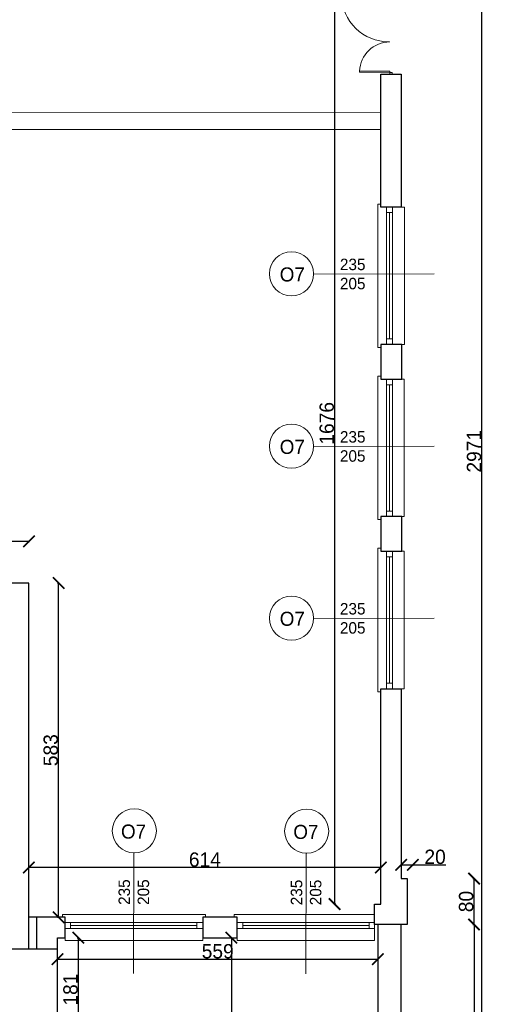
# Model space of a CAD drawing. Header units: centimetres. Extents: x -17621 to 77377, y -18613 to 66.
# Tile 53 of 173: x 9556 to 10373, y -16002 to -14286. Entities that reach past the tile are written whole.
import ezdxf

# ---------------------------------------------------------------- set-up
doc = ezdxf.new("R2010")
doc.units = ezdxf.units.CM
doc.layers.add('0-wymiarowanie rys.CAD', color=5, linetype='Continuous', lineweight=0, true_color=0x0000ff)
for name, color, linetype, lineweight in [('a_drzwi i okna', 2, 'Continuous', 0), ('a_inwentaryzacja', 141, 'Continuous', 0), ('a_wymiarowanie', 211, 'Continuous', 0), ('drzwi', 2, 'Continuous', 0)]:
    doc.layers.add(name, color=color, linetype=linetype, lineweight=lineweight)
for name, color, linetype in [('PDF2_A220 ŚCIANY WEWNĘTRZNE', 7, 'Continuous'), ('PDF2_A310 STOLARKA ZEWNĘTRZNA', 7, 'Continuous'), ('PDF2_WIDOKOWA', 7, 'Continuous')]:
    doc.layers.add(name, color=color, linetype=linetype)
doc.styles.add('PDF Century Gothic', font='GOTHIC.TTF')
doc.dimstyles.new('ISO-25', dxfattribs={"dimtxt": 25, "dimasz": 20, "dimexe": 0.6, "dimexo": 0.375, "dimtad": 1, "dimdec": 0, "dimtxsty": 'PDF Century Gothic', "dimblk": 'ARCHTICK', "dimcen": 2.5, "dimadec": 1, "dimazin": 0, "dimtfac": 1, "dimtdec": 0, "dimtmove": 0, "dimatfit": 3, "dimldrblk": 'ARCHTICK', "dimfxl": 2, "dimfxlon": 1, "dimarcsym": 0})

# ---------------------------------------------------------------- blocks, each defined once
blk = doc.blocks.new('_ArchTick')
at = {"color": 0, "linetype": 'ByBlock', "const_width": 0.15}
blk.add_lwpolyline([(-0.5, -0.5), (0.5, 0.5)], dxfattribs=at)
blk = doc.blocks.new('*D558')
at = {"layer": 'a_wymiarowanie', "color": 0, "lineweight": -2, "transparency": 16777216}
for p, q in [((9621.6, -15921.8), (9621.6, -15924.4)), ((9621.6, -15923.8), (10180.4, -15923.8)), ((10180.4, -15921.8), (10180.4, -15924.4))]:
    blk.add_line(p, q, dxfattribs=at)
at = {"layer": 'Defpoints', "color": 0, "transparency": 16777216}
for p in [(9621.6, -15886.3), (10180.4, -15886.3), (10180.4, -15923.8)]:
    blk.add_point(p, dxfattribs=at)
at = {"layer": 'a_wymiarowanie', "color": 0, "lineweight": -2, "transparency": 16777216, "xscale": 20, "yscale": 20, "zscale": 20, "rotation": 180}
blk.add_blockref('_ArchTick', (9621.6, -15923.8), dxfattribs=at)
at = {"layer": 'a_wymiarowanie', "color": 0, "lineweight": -2, "transparency": 16777216, "xscale": 20, "yscale": 20, "zscale": 20}
blk.add_blockref('_ArchTick', (10180.4, -15923.8), dxfattribs=at)
at = {"layer": 'a_wymiarowanie', "color": 0, "lineweight": 0, "transparency": 16777216, "insert": (9901, -15910.1), "char_height": 25, "attachment_point": 5, "style": 'PDF Century Gothic'}
blk.add_mtext('559', dxfattribs=at)
blk = doc.blocks.new('*D559')
at = {"layer": 'a_wymiarowanie', "color": 0, "lineweight": -2, "transparency": 16777216}
for p, q in [((9922.8, -15886.3), (9925.4, -15886.3)), ((9924.8, -15886.3), (9924.8, -16424.4)), ((9922.8, -16424.4), (9925.4, -16424.4))]:
    blk.add_line(p, q, dxfattribs=at)
at = {"layer": 'Defpoints', "color": 0, "transparency": 16777216}
for p in [(9904.9, -15886.3), (9904.9, -16424.4), (9924.8, -16424.4)]:
    blk.add_point(p, dxfattribs=at)
at = {"layer": 'a_wymiarowanie', "color": 0, "lineweight": -2, "transparency": 16777216, "xscale": 20, "yscale": 20, "zscale": 20}
for p, rotation in [((9924.8, -15886.3), 90), ((9924.8, -16424.4), 270)]:
    blk.add_blockref('_ArchTick', p, dxfattribs=dict(at, rotation=rotation))
at = {"layer": 'a_wymiarowanie', "color": 0, "lineweight": 0, "transparency": 16777216, "insert": (9911, -16155.4), "char_height": 25, "attachment_point": 5, "rotation": 90, "style": 'PDF Century Gothic'}
blk.add_mtext('538', dxfattribs=at)
blk = doc.blocks.new('*D150')
at = {"layer": 'a_wymiarowanie', "color": 0, "lineweight": -2, "transparency": 16777216}
for p, q in [((9656.1, -15886.3), (9658.7, -15886.3)), ((9658.1, -16067.2), (9658.1, -15886.3)), ((9658.1, -16067.2), (9658.7, -16067.2))]:
    blk.add_line(p, q, dxfattribs=at)
at = {"layer": 'Defpoints', "color": 0, "transparency": 16777216}
for p in [(9621.6, -15886.3), (9658.1, -15886.3), (9657.8, -16067.2)]:
    blk.add_point(p, dxfattribs=at)
at = {"layer": 'a_wymiarowanie', "color": 0, "lineweight": -2, "transparency": 16777216, "xscale": 20, "yscale": 20, "zscale": 20}
for p, rotation in [((9658.1, -15886.3), 90), ((9658.1, -16067.2), 270)]:
    blk.add_blockref('_ArchTick', p, dxfattribs=dict(at, rotation=rotation))
at = {"layer": 'a_wymiarowanie', "color": 0, "lineweight": 0, "transparency": 16777216, "insert": (9644.4, -15976.8), "char_height": 25, "attachment_point": 5, "rotation": 90, "style": 'PDF Century Gothic'}
blk.add_mtext('181', dxfattribs=at)
blk = doc.blocks.new('*D533')
at = {"layer": 'a_wymiarowanie', "color": 0, "linetype": 'Continuous', "lineweight": -2, "transparency": 16777216}
for p, q in [((10346.1, -15863.3), (10348.7, -15863.3)), ((10348.1, -15863.3), (10348.1, -16434.4)), ((10346.1, -16434.4), (10348.7, -16434.4))]:
    blk.add_line(p, q, dxfattribs=at)
at = {"layer": 'Defpoints', "color": 0, "linetype": 'Continuous', "transparency": 16777216}
for p in [(10282.1, -15863.3), (10282.1, -16434.4), (10348.1, -16434.4)]:
    blk.add_point(p, dxfattribs=at)
at = {"layer": 'a_wymiarowanie', "color": 0, "linetype": 'Continuous', "lineweight": -2, "transparency": 16777216, "xscale": 20, "yscale": 20, "zscale": 20}
for p, rotation in [((10348.1, -15863.3), 90), ((10348.1, -16434.4), 270)]:
    blk.add_blockref('_ArchTick', p, dxfattribs=dict(at, rotation=rotation))
at = {"layer": 'a_wymiarowanie', "color": 0, "linetype": 'Continuous', "lineweight": 0, "transparency": 16777216, "insert": (10334.7, -16148.9), "char_height": 25, "attachment_point": 5, "rotation": 90, "style": 'PDF Century Gothic'}
blk.add_mtext('571', dxfattribs=at)
blk = doc.blocks.new('*D534')
at = {"layer": 'a_wymiarowanie', "color": 0, "linetype": 'Continuous', "lineweight": -2, "transparency": 16777216}
for p, q in [((10221.1, -15761.3), (10221.1, -15758.7)), ((10221.1, -15759.3), (10241.4, -15759.3)), ((10241.4, -15761.3), (10241.4, -15758.7)), ((10241.4, -15759.3), (10299.1, -15759.3))]:
    blk.add_line(p, q, dxfattribs=at)
at = {"layer": 'Defpoints', "color": 0, "linetype": 'Continuous', "transparency": 16777216}
for p in [(10241.4, -15759.3), (10221.1, -15783.2), (10241.4, -15783.2)]:
    blk.add_point(p, dxfattribs=at)
at = {"layer": 'a_wymiarowanie', "color": 0, "linetype": 'Continuous', "lineweight": -2, "transparency": 16777216, "xscale": 20, "yscale": 20, "zscale": 20, "rotation": 180}
blk.add_blockref('_ArchTick', (10221.1, -15759.3), dxfattribs=at)
at = {"layer": 'a_wymiarowanie', "color": 0, "linetype": 'Continuous', "lineweight": -2, "transparency": 16777216, "xscale": 20, "yscale": 20, "zscale": 20}
blk.add_blockref('_ArchTick', (10241.4, -15759.3), dxfattribs=at)
at = {"layer": 'a_wymiarowanie', "color": 0, "linetype": 'Continuous', "lineweight": 0, "transparency": 16777216, "insert": (10280.2, -15745.5), "char_height": 25, "attachment_point": 5, "style": 'PDF Century Gothic'}
blk.add_mtext('20', dxfattribs=at)
blk = doc.blocks.new('*D535')
at = {"layer": 'a_wymiarowanie', "color": 0, "linetype": 'Continuous', "lineweight": -2, "transparency": 16777216}
for p, q in [((10346.1, -15783.2), (10348.7, -15783.2)), ((10348.1, -15863.3), (10348.1, -15783.2)), ((10346.1, -15863.3), (10348.7, -15863.3))]:
    blk.add_line(p, q, dxfattribs=at)
at = {"layer": 'Defpoints', "color": 0, "linetype": 'Continuous', "transparency": 16777216}
for p in [(10231.4, -15783.2), (10348.1, -15783.2), (10282.1, -15863.3)]:
    blk.add_point(p, dxfattribs=at)
at = {"layer": 'a_wymiarowanie', "color": 0, "linetype": 'Continuous', "lineweight": -2, "transparency": 16777216, "xscale": 20, "yscale": 20, "zscale": 20}
for p, rotation in [((10348.1, -15783.2), 90), ((10348.1, -15863.3), 270)]:
    blk.add_blockref('_ArchTick', p, dxfattribs=dict(at, rotation=rotation))
at = {"layer": 'a_wymiarowanie', "color": 0, "linetype": 'Continuous', "lineweight": 0, "transparency": 16777216, "insert": (10334.4, -15823.3), "char_height": 25, "attachment_point": 5, "rotation": 90, "style": 'PDF Century Gothic'}
blk.add_mtext('80', dxfattribs=at)
blk = doc.blocks.new('*D883')
at = {"layer": 'a_wymiarowanie', "color": 0, "linetype": 'Continuous', "lineweight": -2, "transparency": 16777216}
for p, q in [((10360, -13642.1), (10362.6, -13642.1)), ((10362, -16434.4), (10362, -13642.1)), ((10360, -16434.4), (10362.6, -16434.4))]:
    blk.add_line(p, q, dxfattribs=at)
at = {"layer": 'Defpoints', "color": 0, "linetype": 'Continuous', "transparency": 16777216}
for p in [(10221.1, -13642.1), (10362, -13642.1), (10220.4, -16434.4)]:
    blk.add_point(p, dxfattribs=at)
at = {"layer": 'a_wymiarowanie', "color": 0, "linetype": 'Continuous', "lineweight": -2, "transparency": 16777216, "xscale": 20, "yscale": 20, "zscale": 20}
for p, rotation in [((10362, -13642.1), 90), ((10362, -16434.4), 270)]:
    blk.add_blockref('_ArchTick', p, dxfattribs=dict(at, rotation=rotation))
at = {"layer": 'a_wymiarowanie', "color": 0, "linetype": 'Continuous', "lineweight": 0, "transparency": 16777216, "insert": (10348.2, -15038.3), "char_height": 25, "attachment_point": 5, "rotation": 90, "style": 'PDF Century Gothic'}
blk.add_mtext('2971', dxfattribs=at)
blk = doc.blocks.new('*D1076')
at = {"layer": '0-wymiarowanie rys.CAD', "color": 0, "linetype": 'Continuous', "lineweight": -2, "transparency": 16777216}
for p, q in [((10107, -14151.4), (10104.4, -14151.4)), ((10105, -14151.4), (10105, -15827.8)), ((10107, -15827.8), (10104.4, -15827.8))]:
    blk.add_line(p, q, dxfattribs=at)
at = {"layer": 'Defpoints', "color": 0, "linetype": 'Continuous', "transparency": 16777216}
for p in [(10185.5, -14151.4), (10105, -15827.8), (10185.5, -15827.8)]:
    blk.add_point(p, dxfattribs=at)
at = {"layer": '0-wymiarowanie rys.CAD', "color": 0, "linetype": 'Continuous', "lineweight": -2, "transparency": 16777216, "xscale": 20, "yscale": 20, "zscale": 20}
for p, rotation in [((10105, -14151.4), 90), ((10105, -15827.8), 270)]:
    blk.add_blockref('_ArchTick', p, dxfattribs=dict(at, rotation=rotation))
at = {"layer": '0-wymiarowanie rys.CAD', "color": 0, "linetype": 'Continuous', "transparency": 16777216, "insert": (10091.3, -14989.6), "char_height": 25, "attachment_point": 5, "rotation": 90, "style": 'PDF Century Gothic'}
blk.add_mtext('1676', dxfattribs=at)
blk = doc.blocks.new('*D1077')
at = {"layer": '0-wymiarowanie rys.CAD', "color": 0, "linetype": 'Continuous', "lineweight": -2, "transparency": 16777216}
for p, q in [((9571.7, -15766), (9571.7, -15763.4)), ((10185.5, -15764), (9571.7, -15764)), ((10185.5, -15766), (10185.5, -15763.4))]:
    blk.add_line(p, q, dxfattribs=at)
at = {"layer": 'Defpoints', "color": 0, "linetype": 'Continuous', "transparency": 16777216}
for p in [(9571.7, -15764), (9571.7, -15827.8), (10185.5, -15827.8)]:
    blk.add_point(p, dxfattribs=at)
at = {"layer": '0-wymiarowanie rys.CAD', "color": 0, "linetype": 'Continuous', "lineweight": -2, "transparency": 16777216, "xscale": 20, "yscale": 20, "zscale": 20, "rotation": 180}
blk.add_blockref('_ArchTick', (9571.7, -15764), dxfattribs=at)
at = {"layer": '0-wymiarowanie rys.CAD', "color": 0, "linetype": 'Continuous', "lineweight": -2, "transparency": 16777216, "xscale": 20, "yscale": 20, "zscale": 20}
blk.add_blockref('_ArchTick', (10185.5, -15764), dxfattribs=at)
at = {"layer": '0-wymiarowanie rys.CAD', "color": 0, "linetype": 'Continuous', "transparency": 16777216, "insert": (9878.6, -15750.3), "char_height": 25, "attachment_point": 5, "style": 'PDF Century Gothic'}
blk.add_mtext('614', dxfattribs=at)
blk = doc.blocks.new('*D1078')
at = {"layer": '0-wymiarowanie rys.CAD', "color": 0, "linetype": 'Continuous', "lineweight": -2, "transparency": 16777216}
for p, q in [((9621.6, -15268.1), (9624.2, -15268.1)), ((9623.6, -15850.8), (9623.6, -15268.1)), ((9621.6, -15850.8), (9624.2, -15850.8))]:
    blk.add_line(p, q, dxfattribs=at)
at = {"layer": 'Defpoints', "color": 0, "linetype": 'Continuous', "transparency": 16777216}
for p in [(9571.7, -15268.1), (9623.6, -15268.1), (9571.7, -15850.8)]:
    blk.add_point(p, dxfattribs=at)
at = {"layer": '0-wymiarowanie rys.CAD', "color": 0, "linetype": 'Continuous', "lineweight": -2, "transparency": 16777216, "xscale": 20, "yscale": 20, "zscale": 20}
for p, rotation in [((9623.6, -15268.1), 90), ((9623.6, -15850.8), 270)]:
    blk.add_blockref('_ArchTick', p, dxfattribs=dict(at, rotation=rotation))
at = {"layer": '0-wymiarowanie rys.CAD', "color": 0, "linetype": 'Continuous', "transparency": 16777216, "insert": (9609.9, -15559.4), "char_height": 25, "attachment_point": 5, "rotation": 90, "style": 'PDF Century Gothic'}
blk.add_mtext('583', dxfattribs=at)
blk = doc.blocks.new('*D1079')
at = {"layer": '0-wymiarowanie rys.CAD', "color": 0, "linetype": 'Continuous', "lineweight": -2, "transparency": 16777216}
for p, q in [((6824.3, -15197.4), (6824.3, -15194.8)), ((9571.7, -15195.4), (6824.3, -15195.4)), ((9571.7, -15197.4), (9571.7, -15194.8))]:
    blk.add_line(p, q, dxfattribs=at)
at = {"layer": 'Defpoints', "color": 0, "linetype": 'Continuous', "transparency": 16777216}
for p in [(6824.3, -15195.4), (6824.3, -15268.1), (9571.7, -15268.1)]:
    blk.add_point(p, dxfattribs=at)
at = {"layer": '0-wymiarowanie rys.CAD', "color": 0, "linetype": 'Continuous', "lineweight": -2, "transparency": 16777216, "xscale": 20, "yscale": 20, "zscale": 20, "rotation": 180}
blk.add_blockref('_ArchTick', (6824.3, -15195.4), dxfattribs=at)
at = {"layer": '0-wymiarowanie rys.CAD', "color": 0, "linetype": 'Continuous', "lineweight": -2, "transparency": 16777216, "xscale": 20, "yscale": 20, "zscale": 20}
blk.add_blockref('_ArchTick', (9571.7, -15195.4), dxfattribs=at)
at = {"layer": '0-wymiarowanie rys.CAD', "color": 0, "linetype": 'Continuous', "transparency": 16777216, "insert": (8198, -15181.7), "char_height": 25, "attachment_point": 5, "style": 'PDF Century Gothic'}
blk.add_mtext('2747', dxfattribs=at)

msp = doc.modelspace()

# ---------------------------------------------------------------- linework, layer by layer
at = {"layer": 'a_drzwi i okna'}
for p, q in [((10068.1, -14729.5), (10278.3, -14729)), ((10068.1, -15030.1), (10278.3, -15029.5)), ((10068.1, -15329.8), (10278.3, -15329.2)), ((9754.8, -15738.5), (9754.3, -15948.7)), ((10055.4, -15739.1), (10054.9, -15949.2))]:
    msp.add_line(p, q, dxfattribs=at)
for centre in [(10029.7, -14728.9), (10029.7, -15029.5), (10029.7, -15329.2), (9755.6, -15700.1), (10056.2, -15700.6)]:
    msp.add_circle(centre, 38.4, dxfattribs=at)
at = {"layer": 'a_inwentaryzacja', "lineweight": 25}
for p, q in [((10185.5, -15827.8), (10185.5, -15452.7)), ((10221.1, -15452.7), (10221.1, -15783.2)), ((10221.1, -15783.2), (10231.4, -15783.2)), ((10231.4, -15783.2), (10231.4, -15863.3)), ((10174.5, -15827.8), (10185.5, -15827.8)), ((10174.5, -15863.3), (10174.5, -15827.8)), ((10187.2, -15863.3), (10174.5, -15863.3)), ((10231.4, -15863.3), (10221.1, -15863.3))]:
    msp.add_line(p, q, dxfattribs=at)
for points in [[(10185.5, -14380.8), (10221.1, -14380.8), (10221.1, -14612.8), (10185.5, -14612.8)], [(10221.9, -14852.4), (10185.5, -14852.4), (10185.5, -14912.5), (10221.9, -14912.5)], [(10221.9, -15152.1), (10185.5, -15152.1), (10185.5, -15212.2), (10221.9, -15212.2)], [(9874.8, -15850.8), (9874.8, -15886.3), (9934.9, -15886.3), (9934.9, -15850.8)], [(10180.3, -16035), (10221.1, -16035), (10221.1, -15863.3), (10180.4, -15863.3)], [(9539.5, -15905.6), (9621.2, -15905.6), (9621.2, -16067.2), (9539.5, -16067.2)]]:
    msp.add_lwpolyline(points, close=True, dxfattribs=at)
for points in [[(9571.7, -15905.6), (9571.7, -15268.1), (9520.9, -15268.1), (9520.9, -15300.3), (9539.5, -15300.3), (9539.5, -15905.6), (9585.2, -15905.6)], [(9585.2, -15850.8), (9571.7, -15850.8)], [(9621.2, -15928.6), (9621.6, -15928.6), (9621.6, -15886.3), (9635.2, -15886.3), (9635.2, -15850.8), (9585.2, -15850.8), (9585.2, -15905.6)]]:
    msp.add_lwpolyline(points, dxfattribs=at)
at = {"layer": 'drzwi'}
msp.add_lwpolyline([(10201.4, -14377.8), (10201.4, -14380.7), (10205.2, -14380.7), (10205.2, -14377.8), (10201.4, -14377.8), (10201.4, -14376), (10148.5, -14375.9), (10148.5, -14377.7), (10201.4, -14377.8)], dxfattribs=at)
for centre, radius, start, end in [((10200.2, -14240.8), 83.9, 181.8363, 270.1055), ((10201.3, -14377.7), 52.9, 89.7824, 178.0517)]:
    msp.add_arc(centre, radius, start, end, dxfattribs=at)
at = {"layer": 'PDF2_A220 ŚCIANY WEWNĘTRZNE', "lineweight": 25}
msp.add_line((10185.5, -15452.7), (10221.1, -15452.7), dxfattribs=at)
at = {"layer": 'PDF2_A310 STOLARKA ZEWNĘTRZNA', "lineweight": 5}
for points in [[(10227, -14612.8), (10185.5, -14612.8), (10185.5, -14607.7), (10180.4, -14607.7), (10180.4, -14852.4), (10180.4, -14857.5), (10185.5, -14857.5), (10185.5, -14852.4), (10227, -14852.4)], [(10205.8, -14612.8), (10205.8, -14622.1), (10205.8, -14842.2), (10205.8, -14852.4), (10195.7, -14852.4), (10195.7, -14842.2), (10195.7, -14622.1), (10195.7, -14612.8)], [(10226.2, -14912.5), (10185.5, -14912.5), (10185.5, -14907.4), (10180.4, -14907.4), (10180.4, -15152.1), (10180.4, -15157.2), (10185.5, -15157.2), (10185.5, -15152.1), (10226.2, -15152.1)], [(10205.8, -14912.5), (10205.8, -14922.7), (10205.8, -15142.8), (10205.8, -15152.1), (10195.7, -15152.1), (10195.7, -15142.8), (10195.7, -14922.7), (10195.7, -14912.5)], [(10226.2, -15212.2), (10185.5, -15212.2), (10185.5, -15207.2), (10180.4, -15207.2), (10180.4, -15452.7), (10180.4, -15457.8), (10185.5, -15457.8), (10185.5, -15452.7), (10226.2, -15452.7)], [(10205.8, -15212.2), (10205.8, -15222.4), (10205.8, -15442.5), (10205.8, -15452.7), (10195.7, -15452.7), (10195.7, -15442.5), (10195.7, -15222.4), (10195.7, -15212.2)], [(9874.8, -15891.4), (9874.8, -15850.8), (9879.9, -15850.8), (9879.9, -15845.7), (9635.2, -15845.7), (9630.1, -15845.7), (9630.1, -15850.8), (9635.2, -15850.8), (9635.2, -15891.4)], [(9874.8, -15870.2), (9864.6, -15870.2), (9644.5, -15870.2), (9635.2, -15870.2), (9635.2, -15860.1), (9644.5, -15860.1), (9864.6, -15860.1), (9874.8, -15860.1)], [(10174.5, -15870.2), (10165.2, -15870.2), (9945.1, -15870.2), (9934.9, -15870.2), (9934.9, -15860.1), (9945.1, -15860.1), (10165.2, -15860.1), (10174.5, -15860.1)]]:
    msp.add_lwpolyline(points, close=True, dxfattribs=at)
for points in [[(10195.7, -14622.1), (10205.8, -14622.1)], [(10200.8, -14622.1), (10200.8, -14842.2)], [(10195.7, -14842.2), (10205.8, -14842.2)], [(10195.7, -14922.7), (10205.8, -14922.7)], [(10200.8, -14922.7), (10200.8, -15142.8)], [(10195.7, -15142.8), (10205.8, -15142.8)], [(10195.7, -15222.4), (10205.8, -15222.4)], [(10200.8, -15222.4), (10200.8, -15442.5)], [(10195.7, -15442.5), (10205.8, -15442.5)], [(10174.5, -15845.7), (9934.9, -15845.7), (9929.8, -15845.7), (9929.8, -15850.8), (9934.9, -15850.8), (9934.9, -15891.4), (10174.5, -15891.4), (10174.5, -15850.8)], [(9644.5, -15860.1), (9644.5, -15870.2)], [(9864.6, -15865.1), (9644.5, -15865.1)], [(9864.6, -15860.1), (9864.6, -15870.2)], [(9945.1, -15860.1), (9945.1, -15870.2)], [(10165.2, -15865.1), (9945.1, -15865.1)], [(10165.2, -15860.1), (10165.2, -15870.2)]]:
    msp.add_lwpolyline(points, dxfattribs=at)
at = {"layer": 'PDF2_WIDOKOWA', "lineweight": 5}
msp.add_lwpolyline([(10186.4, -14477.3), (7501.6, -14477.3), (7501.6, -13868.6), (7151.9, -13868.6), (7151.9, -11017), (7181.6, -11017), (7181.6, -13838.9), (7531.2, -13838.9), (7531.2, -14446.8), (10185.5, -14447.7)], dxfattribs=at)

# ---------------------------------------------------------------- texts
at = {"layer": 'a_drzwi i okna', "style": 'PDF Century Gothic'}
for s, width, gutter_width, heights, insert, char_height, attachment_point in [('235\\P205', 179.816, 12.5, [162.8], (10158.8, -14702.6), 20, 3), ('O7', 220.698, 15.3, [199.8], (10053, -14742.7), 24.55, 9), ('O7', 220.698, 15.3, [199.8], (10053, -15043.3), 24.55, 9), ('235\\P205', 179.816, 12.5, [162.8], (10158.8, -15003.2), 20, 3), ('235\\P205', 179.816, 12.5, [162.8], (10158.8, -15302.9), 20, 3), ('O7', 220.698, 15.3, [199.8], (10053, -15343), 24.55, 9), ('O7', 220.698, 15.3, [199.8], (9732.3, -15713.9), 24.55, 7), ('O7', 220.698, 15.3, [199.8], (10032.9, -15714.5), 24.55, 7)]:
    msp.add_mtext_dynamic_manual_height_columns(s, width=width, gutter_width=gutter_width, heights=heights, dxfattribs=dict(at, insert=insert, char_height=char_height, attachment_point=attachment_point))
at = {"layer": 'a_drzwi i okna', "char_height": 20, "attachment_point": 1, "rotation": 90, "style": 'PDF Century Gothic'}
for insert in [(9728, -15829.2), (10028.5, -15829.8)]:
    msp.add_mtext_dynamic_manual_height_columns('235\\P205', width=179.816, gutter_width=12.5, heights=[162.8], dxfattribs=dict(at, insert=insert))

# ---------------------------------------------------------------- dimensions: what is measured, and where the dimension line sits
at = {"layer": '0-wymiarowanie rys.CAD', "linetype": 'Continuous'}
for base, p1, p2, picture, middle in [((10105, -15827.8), (10185.5, -14151.4), (10185.5, -15827.8), '*D1076', (10091.3, -14989.6)), ((9623.6, -15268.1), (9571.7, -15850.8), (9571.7, -15268.1), '*D1078', (9609.9, -15559.4))]:
    dim = msp.add_linear_dim(base=base, p1=p1, p2=p2, angle=90, dimstyle='ISO-25', dxfattribs=at)
    dim.commit()
    dim.dimension.update_dxf_attribs({"geometry": picture, "text_midpoint": middle})
for base, p1, p2, picture, middle in [((6824.3, -15195.4), (9571.7, -15268.1), (6824.3, -15268.1), '*D1079', (8198, -15181.7)), ((9571.7, -15764), (10185.5, -15827.8), (9571.7, -15827.8), '*D1077', (9878.6, -15750.3))]:
    dim = msp.add_linear_dim(base=base, p1=p1, p2=p2, dimstyle='ISO-25', dxfattribs=at)
    dim.commit()
    dim.dimension.update_dxf_attribs({"geometry": picture, "text_midpoint": middle})
at = {"layer": 'a_wymiarowanie', "linetype": 'Continuous', "lineweight": 0}
dim = msp.add_linear_dim(base=(10362, -13642.1), p1=(10220.4, -16434.4), p2=(10221.1, -13642.1), angle=90, text='2971', dimstyle='ISO-25', dxfattribs=at)
dim.commit()
dim.dimension.update_dxf_attribs({"geometry": '*D883', "text_midpoint": (10348.2, -15038.3)})
dim = msp.add_linear_dim(base=(10241.4, -15759.3), p1=(10221.1, -15783.2), p2=(10241.4, -15783.2), dimstyle='ISO-25', dxfattribs=at)
dim.commit()
dim.dimension.update_dxf_attribs({"geometry": '*D534', "text_midpoint": (10280.2, -15745.5)})
dim = msp.add_linear_dim(base=(10348.1, -15783.2), p1=(10282.1, -15863.3), p2=(10231.4, -15783.2), angle=90, dimstyle='ISO-25', override={"dimtmove": 1}, dxfattribs=at)
dim.commit()
dim.dimension.update_dxf_attribs({"geometry": '*D535', "text_midpoint": (10334.4, -15823.3)})
dim = msp.add_linear_dim(base=(10348.1, -16434.4), p1=(10282.1, -15863.3), p2=(10282.1, -16434.4), angle=90, dimstyle='ISO-25', dxfattribs=at)
dim.commit()
dim.dimension.update_dxf_attribs({"geometry": '*D533', "text_midpoint": (10334.7, -16148.9)})
at = {"layer": 'a_wymiarowanie', "lineweight": 0}
dim = msp.add_linear_dim(base=(9658.1, -15886.3), p1=(9657.8, -16067.2), p2=(9621.6, -15886.3), angle=90, dimstyle='ISO-25', dxfattribs=at)
dim.commit()
dim.dimension.update_dxf_attribs({"geometry": '*D150', "text_midpoint": (9644.4, -15976.8)})
dim = msp.add_linear_dim(base=(9924.8, -16424.4), p1=(9904.9, -15886.3), p2=(9904.9, -16424.4), angle=90, text='538', dimstyle='ISO-25', dxfattribs=at)
dim.commit()
dim.dimension.update_dxf_attribs({"geometry": '*D559', "text_midpoint": (9911, -16155.4)})
dim = msp.add_linear_dim(base=(10180.4, -15923.8), p1=(9621.6, -15886.3), p2=(10180.4, -15886.3), dimstyle='ISO-25', dxfattribs=at)
dim.commit()
dim.dimension.update_dxf_attribs({"geometry": '*D558', "text_midpoint": (9901, -15910.1)})

doc.saveas('drawing.dxf')
